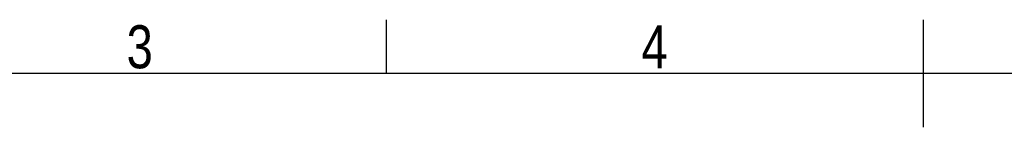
# Model space of a CAD drawing. Header units: millimetres. Extents: x 0 to 420, y 0 to 297.
# Tile 13 of 18: x 123 to 218, y 287 to 297. Entities that reach past the tile are written whole.
import ezdxf

# ---------------------------------------------------------------- set-up
doc = ezdxf.new("R2010")
doc.units = ezdxf.units.MM
doc.layers.add('CARTIGLIO', color=140, linetype='Continuous')
doc.styles.add('SLDTEXTSTYLE2', font='TXT', dxfattribs={"width": 0.821468})

msp = doc.modelspace()

# ---------------------------------------------------------------- linework, layer by layer
at = {"layer": 'CARTIGLIO', "linetype": 'Continuous'}
for p, q in [((158.2616, 291.8226), (158.2616, 296.9968)), ((210.0038, 286.6484), (210.0038, 296.9968)), ((414.8274, 291.8226), (5.1801, 291.8226))]:
    msp.add_line(p, q, dxfattribs=at)

# ---------------------------------------------------------------- texts
at = {"layer": 'CARTIGLIO', "char_height": 4.1394, "attachment_point": 2, "style": 'SLDTEXTSTYLE2'}
for s, insert in [('3', (134.4919, 296.4629)), ('4', (184.089, 296.4629))]:
    msp.add_mtext(s, dxfattribs=dict(at, insert=insert))

doc.saveas('drawing.dxf')
